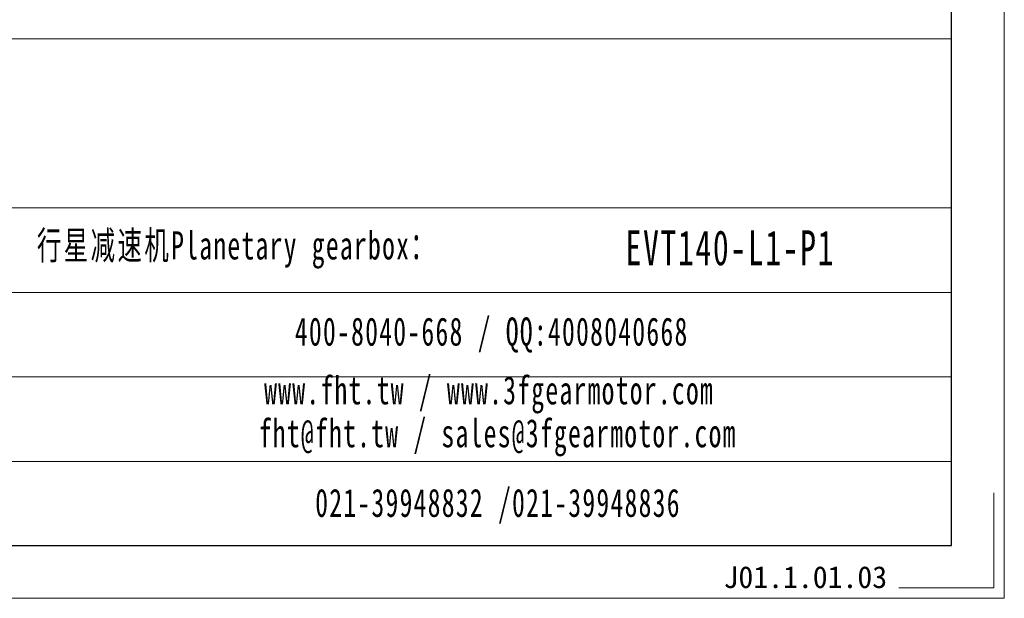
# Model space of a CAD drawing. Header units: millimetres. Extents: x 2152 to 3183, y 256 to 984.
# Tile 10 of 15: x 2954 to 3183, y 256 to 390. Entities that reach past the tile are written whole.
import ezdxf

# ---------------------------------------------------------------- set-up
doc = ezdxf.new("R2010")
doc.units = ezdxf.units.MM
doc.layers.add('6文字层', color=3, linetype='Continuous')
doc.layers.add('SLD-0', color=7, linetype='Continuous', lineweight=18)
doc.layers.add('图框_外框线', color=7, linetype='Continuous', lineweight=18)
doc.styles.add('标准', font='txt', dxfattribs={"width": 0.667})
doc.styles.add('样式 1', font='txt')

msp = doc.modelspace()

# ---------------------------------------------------------------- linework, layer by layer
at = {"layer": '图框_外框线'}
for p, q in [((2243.557, 385.554), (3170.648, 385.554)), ((2243.557, 346.258), (3170.648, 346.258)), ((2332.402, 326.61), (3170.648, 326.61)), ((2332.402, 306.962), (3170.648, 306.962)), ((2332.402, 287.314), (3170.648, 287.314))]:
    msp.add_line(p, q, dxfattribs=at)
at = {"layer": '图框_外框线', "color": 3}
msp.add_lwpolyline([(2152.539, 255.53), (3182.914, 255.53), (3182.914, 984.152), (2152.539, 984.152)], close=True, dxfattribs=at)
at = {"layer": '图框_外框线', "color": 3, "lineweight": 25}
msp.add_lwpolyline([(2213.871, 267.796), (3170.648, 267.796), (3170.648, 971.886), (2213.871, 971.886)], close=True, dxfattribs=at)
at = {"layer": '图框_外框线', "color": 3}
msp.add_lwpolyline([(3180.461, 280.063), (3180.461, 257.983), (3158.382, 257.983)], dxfattribs=at)

# ---------------------------------------------------------------- texts
at = {"layer": '6文字层', "insert": (3117.645, 262.995), "char_height": 5.08141, "width": 44.0095, "attachment_point": 1, "style": '样式 1'}
msp.add_mtext('J01.1.01.03', dxfattribs=at)
at = {"layer": 'SLD-0', "color": 1, "attachment_point": 2, "line_spacing_factor": 1.15057, "style": '标准'}
for s, insert, char_height, width in [('\\T1.1;  行星减速机Planetary gearbox：', (3001.254, 340.823), 6.5493, 120.92721), ('\\pxt4.027734;{\\T1.1;\\C256;EVT140-L1-P1}', (3119.215, 341.055), 8.13025, 83.75694), ('\\T1.1;400-8040-668 / QQ:4008040668', (3063.75, 320.791), 6.5493, 146.17503), ('\\T1.1;www.fht.tw / www.3fgearmotor.com ', (3063.146, 307.149), 6.5493, 110.40731), ('\\T1.1;\\pxt12;fht@fht.tw / sales@3fgearmotor.com ', (3065.142, 297.177), 6.5493, 139.16169), ('{\\T1.1;021-39948832 /021-39948836 }', (3065.21, 280.992), 6.5493, 165.44999)]:
    msp.add_mtext(s, dxfattribs=dict(at, insert=insert, char_height=char_height, width=width))

doc.saveas('drawing.dxf')
